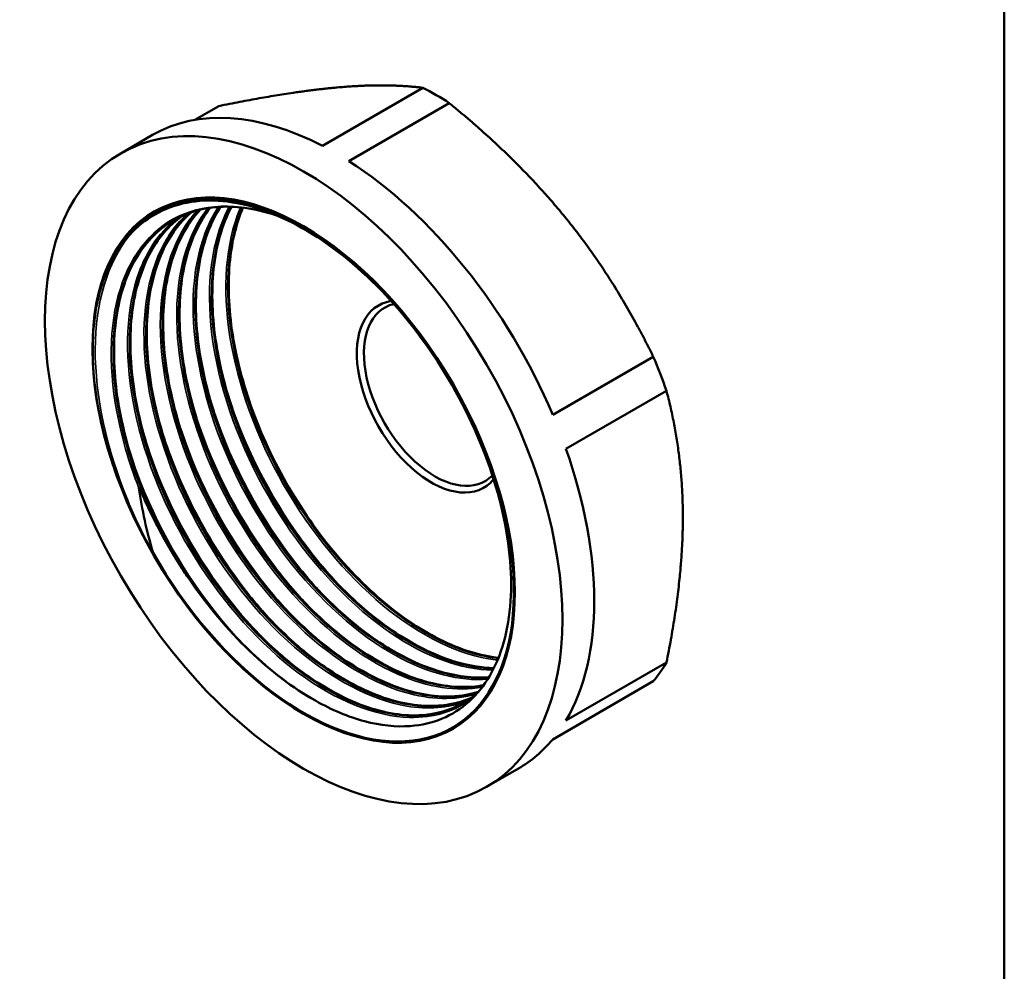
# Model space of a CAD drawing. Header units: millimetres. Extents: x -74 to 691, y -69 to 356.
# Tile 8 of 20: x 107 to 205, y 62 to 157. Entities that reach past the tile are written whole.
import ezdxf

# ---------------------------------------------------------------- set-up
doc = ezdxf.new("R2010")
doc.units = ezdxf.units.MM
for name, color, linetype, lineweight in [('Видимые тонкие (ГОСТ)', 7, 'Continuous', 35), ('Видимый контур (ГОСТ)', 7, 'Continuous', 50), ('Кромка (ГОСТ)', 7, 'Continuous', 50)]:
    doc.layers.add(name, color=color, linetype=linetype, lineweight=lineweight)

# ---------------------------------------------------------------- blocks, each defined once
blk = doc.blocks.new('Рамки ГОСТ_ граница 297x210')
at = {"layer": 'Кромка (ГОСТ)'}
blk.add_line((205, 5), (205, 292), dxfattribs=at)

msp = doc.modelspace()

# ---------------------------------------------------------------- linework, layer by layer
at = {"layer": 'Видимые тонкие (ГОСТ)'}
for points, knots in [([(132.2913, 137.7555), (132.0776, 137.8272), (131.8645, 137.8945), (131.6523, 137.9573), (127.8453, 139.0836), (124.3069, 138.7641), (121.5962, 137.0453), (118.8933, 135.3314), (117.0229, 132.2327), (116.2752, 128.2385), (115.5269, 124.2417), (115.9054, 119.3628), (117.3421, 114.3759), (117.7156, 113.0795), (118.1586, 111.7767), (118.6661, 110.4819)], [50.4626406, 50.4626406, 50.4626406, 50.4626406, 50.4949973, 50.4949973, 50.4949973, 51.0752998, 51.0752998, 51.0752998, 51.653915, 51.653915, 51.653915, 52.232909, 52.232909, 52.232909, 52.3834167, 52.3834167, 52.3834167, 52.3834167]), ([(126.5789, 138.5431), (125.4249, 136.756), (124.6406, 134.526), (124.2879, 131.9755), (123.715, 127.8313), (124.2839, 122.8563), (125.8951, 117.8441), (127.506, 112.8331), (130.1526, 107.8036), (133.4023, 103.5578), (136.6512, 99.3129), (140.4906, 95.8672), (144.2967, 93.7684), (147.5046, 91.9994), (150.6787, 91.1929), (153.4532, 91.4173)], [19.927162, 19.927162, 19.927162, 19.927162, 20.2845735, 20.2845735, 20.2845735, 20.8652949, 20.8652949, 20.8652949, 21.4458845, 21.4458845, 21.4458845, 22.0263447, 22.0263447, 22.0263447, 22.5155803, 22.5155803, 22.5155803, 22.5155803]), ([(127.671, 138.5701), (127.2285, 137.7458), (126.8563, 136.8433), (126.5606, 135.8705), (125.3974, 132.0424), (125.4275, 127.1375), (126.6367, 121.9935), (127.827, 116.93), (130.1539, 111.6558), (133.2206, 107.0458), (136.2393, 102.5078), (139.9625, 98.6304), (143.7791, 96.0364), (147.2741, 93.6611), (150.8352, 92.37), (153.9719, 92.3218)], [13.7028532, 13.7028532, 13.7028532, 13.7028532, 13.8558446, 13.8558446, 13.8558446, 14.4578379, 14.4578379, 14.4578379, 15.0504251, 15.0504251, 15.0504251, 15.6337531, 15.6337531, 15.6337531, 16.1679237, 16.1679237, 16.1679237, 16.1679237]), ([(123.4895, 137.8696), (122.4222, 136.8962), (121.527, 135.6705), (120.8394, 134.2218), (119.2907, 130.9586), (118.8015, 126.5761), (119.4421, 121.7708), (120.0824, 116.9672), (121.8491, 111.7587), (124.4517, 106.9731), (127.0533, 102.1892), (130.4806, 97.8455), (134.1779, 94.631), (137.874, 91.4177), (141.8261, 89.3446), (145.3956, 88.7379), (147.5275, 88.3756), (149.518, 88.5372), (151.2577, 89.1923)], [38.6131758, 38.6131758, 38.6131758, 38.6131758, 38.8705067, 38.8705067, 38.8705067, 39.4501594, 39.4501594, 39.4501594, 40.0295941, 40.0295941, 40.0295941, 40.6088207, 40.6088207, 40.6088207, 41.1878488, 41.1878488, 41.1878488, 41.5336704, 41.5336704, 41.5336704, 41.5336704]), ([(124.504, 138.2063), (124.2168, 137.8976), (123.9447, 137.5681), (123.6887, 137.2182), (121.6898, 134.4861), (120.6793, 130.5222), (120.8101, 125.9531), (120.9468, 121.1771), (122.3328, 115.758), (124.7186, 110.6297), (127.03, 105.6617), (130.2686, 100.9862), (133.8977, 97.3613), (137.5019, 93.7612), (141.4772, 91.2106), (145.1754, 90.1155), (147.7476, 89.3538), (150.1789, 89.2982), (152.282, 89.9272)], [32.3812359, 32.3812359, 32.3812359, 32.3812359, 32.4553239, 32.4553239, 32.4553239, 33.033794, 33.033794, 33.033794, 33.6384697, 33.6384697, 33.6384697, 34.2242493, 34.2242493, 34.2242493, 34.8060034, 34.8060034, 34.8060034, 35.210626, 35.210626, 35.210626, 35.210626]), ([(125.5241, 138.4262), (123.7016, 136.072), (122.6322, 132.7522), (122.4588, 128.8695), (122.2627, 124.4802), (123.2122, 119.3876), (125.1474, 114.401), (127.0822, 109.4153), (129.9951, 104.5538), (133.4127, 100.5886), (136.8297, 96.6241), (140.7383, 93.5701), (144.5064, 91.9096), (147.5003, 90.5903), (150.3965, 90.1545), (152.9017, 90.6209)], [26.1531351, 26.1531351, 26.1531351, 26.1531351, 26.6656672, 26.6656672, 26.6656672, 27.2450746, 27.2450746, 27.2450746, 27.8243774, 27.8243774, 27.8243774, 28.403578, 28.403578, 28.403578, 28.8637678, 28.8637678, 28.8637678, 28.8637678]), ([(128.8127, 138.502), (128.7855, 138.4394), (128.7587, 138.3765), (128.7323, 138.3132), (127.3155, 134.9195), (126.9705, 130.4455), (127.7443, 125.6005), (128.518, 120.7558), (130.4074, 115.5578), (133.1029, 110.8309), (135.7982, 106.1044), (139.2896, 101.8662), (143.0121, 98.7875), (146.7344, 95.7091), (150.674, 93.8013), (154.1948, 93.3637), (154.2782, 93.3533), (154.3614, 93.3438), (154.4444, 93.335)], [7.4801365, 7.4801365, 7.4801365, 7.4801365, 7.4909316, 7.4909316, 7.4909316, 8.0697798, 8.0697798, 8.0697798, 8.6485822, 8.6485822, 8.6485822, 9.2273395, 9.2273395, 9.2273395, 9.8060523, 9.8060523, 9.8060523, 9.8197711, 9.8197711, 9.8197711, 9.8197711]), ([(122.3222, 137.3298), (120.5975, 135.9316), (119.2751, 133.9148), (118.4703, 131.4134), (117.2987, 127.7723), (117.2279, 123.118), (118.261, 118.1911), (119.2933, 113.2679), (121.4239, 108.0906), (124.304, 103.4821), (127.1821, 98.8769), (130.7979, 94.8566), (134.5662, 92.0584), (138.332, 89.262), (142.2361, 87.6962), (145.6478, 87.6061), (148.0741, 87.542), (150.2441, 88.2258), (151.99, 89.5733)], [44.8595826, 44.8595826, 44.8595826, 44.8595826, 45.258001, 45.258001, 45.258001, 45.8379453, 45.8379453, 45.8379453, 46.4174383, 46.4174383, 46.4174383, 46.9965194, 46.9965194, 46.9965194, 47.5752275, 47.5752275, 47.5752275, 47.986775, 47.986775, 47.986775, 47.986775]), ([(118.0073, 136.0366), (117.9038, 135.9193), (117.8022, 135.7992), (117.7027, 135.6765), (115.5171, 132.9802), (114.3256, 128.9936), (114.3059, 124.3326), (114.2862, 119.6679), (115.4401, 114.3438), (117.5801, 109.1855), (118.2409, 107.5927), (118.9931, 106.0161), (119.825, 104.4802)], [51.2464427, 51.2464427, 51.2464427, 51.2464427, 51.272451, 51.272451, 51.272451, 51.843749, 51.843749, 51.843749, 52.4154937, 52.4154937, 52.4154937, 52.5920418, 52.5920418, 52.5920418, 52.5920418]), ([(115.1035, 131.141), (114.4801, 129.2261), (114.1347, 127.052), (114.0917, 124.698), (114.0559, 122.7364), (114.2259, 120.6541), (114.596, 118.5108)], [51.53780158, 51.53780158, 51.53780158, 51.53780158, 51.82752492, 51.82752492, 51.82752492, 52.06896235, 52.06896235, 52.06896235, 52.06896235]), ([(127.1944, 121.0378), (128.6386, 115.9098), (131.1454, 110.6754), (134.3252, 106.1314), (135.8144, 104.0033), (137.4487, 102.0301), (139.167, 100.2714)], [8.24029538, 8.24029538, 8.24029538, 8.24029538, 8.80660135, 8.80660135, 8.80660135, 9.07182223, 9.07182223, 9.07182223, 9.07182223]), ([(125.56, 120.0942), (127.0653, 114.7491), (129.7273, 109.2894), (133.098, 104.6145), (134.4757, 102.7038), (135.9693, 100.9272), (137.5325, 99.3282)], [14.52348069, 14.52348069, 14.52348069, 14.52348069, 15.11375997, 15.11375997, 15.11375997, 15.35500754, 15.35500754, 15.35500754, 15.35500754]), ([(123.9264, 119.1503), (124.0793, 118.6059), (124.2439, 118.0602), (124.4204, 117.5141), (126.1024, 112.3083), (128.8457, 107.0854), (132.2131, 102.659), (133.3768, 101.1291), (134.6137, 99.6963), (135.8976, 98.3836)], [20.806666, 20.806666, 20.806666, 20.806666, 20.86680015, 20.86680015, 20.86680015, 21.44006669, 21.44006669, 21.44006669, 21.63819285, 21.63819285, 21.63819285, 21.63819285]), ([(122.2924, 118.2065), (122.4862, 117.5159), (122.6991, 116.8232), (122.9307, 116.1303), (124.667, 110.9352), (127.4516, 105.7476), (130.8423, 101.372), (131.9285, 99.9703), (133.0756, 98.6535), (134.263, 97.4396)], [27.0898513, 27.0898513, 27.0898513, 27.0898513, 27.16614239, 27.16614239, 27.16614239, 27.73814332, 27.73814332, 27.73814332, 27.92137815, 27.92137815, 27.92137815, 27.92137815]), ([(120.6581, 117.2629), (120.8612, 116.5391), (121.0852, 115.813), (121.3298, 115.0868), (123.1591, 109.6547), (126.1344, 104.2383), (129.7418, 99.752), (130.6761, 98.59), (131.6518, 97.4915), (132.6562, 96.467)], [33.37303661, 33.37303661, 33.37303661, 33.37303661, 33.4529924, 33.4529924, 33.4529924, 34.0510877, 34.0510877, 34.0510877, 34.20599639, 34.20599639, 34.20599639, 34.20599639]), ([(119.0253, 116.3189), (119.3634, 115.1134), (119.759, 113.9016), (120.2099, 112.694), (122.1472, 107.5066), (125.1008, 102.413), (128.6024, 98.203), (129.3844, 97.2628), (130.1932, 96.3673), (131.0215, 95.5224)], [39.65622192, 39.65622192, 39.65622192, 39.65622192, 39.78939424, 39.78939424, 39.78939424, 40.36142728, 40.36142728, 40.36142728, 40.48918367, 40.48918367, 40.48918367, 40.48918367]), ([(117.3916, 115.3752), (117.7937, 113.9418), (118.2767, 112.4997), (118.8369, 111.0664), (120.8612, 105.8873), (123.8869, 100.8401), (127.4343, 96.7075), (128.0641, 95.9738), (128.7099, 95.2695), (129.3682, 94.5972)], [45.93940723, 45.93940723, 45.93940723, 45.93940723, 46.09774239, 46.09774239, 46.09774239, 46.66984273, 46.66984273, 46.66984273, 46.77140471, 46.77140471, 46.77140471, 46.77140471])]:
    msp.add_open_spline(points, degree=3, knots=knots, dxfattribs=at)
at = {"layer": 'Видимый контур (ГОСТ)'}
for p, q in [((146.999, 150.4376), (136.9648, 144.6443)), ((126.652, 148.6203), (124.2533, 147.2354)), ((149.633, 148.9169), (139.5987, 143.1236)), ((116.8498, 143.8934), (120.0318, 145.7306)), ((169.98, 123.6049), (159.9457, 117.8116)), ((171.297, 120.2105), (161.2627, 114.4172)), ((171.297, 93.0812), (161.2627, 87.2879)), ((169.98, 91.2076), (159.9457, 85.4143)), ((153.3498, 80.6736), (156.5318, 82.5107))]:
    msp.add_line(p, q, dxfattribs=at)
for centre, major_axis, start_param, end_param in [((148.316, 119.9139), (-18.25, 31.6099), 5.4467374, 5.5488369), ((138.2818, 114.1206), (-18.25, 31.6099), 5.5488369, 6.2831853), ((138.2818, 114.1206), (18.25, -31.6099), 1.3600467, 2.3051448), ((135.0998, 112.2835), (-14.8353, 25.6955), 1.5588348, 6.760514), ((147.8277, 119.632), (5.25, -9.0933), 2.9262658, 6.4920068), ((148.1812, 119.8361), (5, -8.6603), 2.9725365, 6.446039), ((148.316, 119.9139), (-18.25, 31.6099), 4.3995399, 4.5016393), ((138.2818, 114.1206), (18.25, -31.6099), 0.3128491, 1.2579472), ((135.7459, 112.6566), (14.0439, -24.3248), 4.7909585, 4.8437483), ((148.316, 119.9139), (18.25, -31.6099), 0.2107497, 0.3128491), ((138.2818, 114.1206), (18.25, -31.6099), 0, 0.2107497)]:
    msp.add_ellipse(centre, major_axis=major_axis, ratio=0.5773503, start_param=start_param, end_param=end_param, dxfattribs=at)
for major_axis in [(-18.25, 31.6099), (-14.9, 25.8076), (-14.9, 25.8076)]:
    msp.add_ellipse((135.0998, 112.2835), major_axis=major_axis, ratio=0.5773503, dxfattribs=at)
for points, weights in [([(138.4585, 150.4717), (133.6667, 150.0437), (126.652, 148.6203)], [1, 1.03455023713, 1.00824815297]), ([(146.999, 150.4376), (143.2504, 150.8997), (138.4585, 150.4717)], [1.00824815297, 1.03455023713, 1]), ([(161.4395, 137.2037), (156.6476, 143.1648), (149.633, 148.9169)], [1, 1.03455023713, 1.00824815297]), ([(169.98, 123.6049), (166.2314, 131.2425), (161.4395, 137.2037)], [1.00824815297, 1.03455023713, 1]), ([(172.93, 107.5887), (172.93, 113.9778), (171.297, 120.2105)], [1, 1.03455023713, 1.00824815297]), ([(171.297, 93.0812), (172.93, 101.1995), (172.93, 107.5887)], [1.00824815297, 1.03455023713, 1])]:
    msp.add_rational_spline(points, weights, degree=2, dxfattribs=at)
for points, knots in [([(136.2721, 89.2784), (137.9254, 88.3432), (139.5686, 87.6544), (142.7627, 86.7987), (144.3008, 86.6366), (148.0003, 86.9118), (149.9844, 87.7389), (153.1872, 90.618), (154.3716, 92.6477), (155.7704, 97.6576), (155.9669, 100.5938), (155.3292, 106.9973), (154.4966, 110.405), (151.8945, 117.248), (150.146, 120.6173), (145.9479, 126.8711), (143.5357, 129.6931), (138.3534, 134.4083), (135.6318, 136.252), (130.2308, 138.7023), (127.6038, 139.2799), (122.7894, 139.0733), (120.6504, 138.2852), (117.2265, 135.4909), (115.9407, 133.5615), (115.1072, 131.172)], [-12.7596667, -12.7596667, -12.7596667, -12.7596667, -12.0525766, -12.0525766, -11.343411, -11.343411, -10.231529, -10.231529, -9.1146549, -9.1146549, -7.992789, -7.992789, -6.8659319, -6.8659319, -5.734084, -5.734084, -4.5972459, -4.5972459, -3.4554179, -3.4554179, -2.3086006, -2.3086006, -1.1567945, -1.1567945, -0.0524704, -0.0524704, -0.0524704, -0.0524704]), ([(132.5458, 137.6477), (132.2041, 137.7665), (131.8646, 137.874), (129.4664, 138.5565), (127.4662, 138.7196), (124.5552, 138.283), (123.5021, 137.9475), (122.5433, 137.454)], [7.0522516, 7.0522516, 7.0522516, 7.0522516, 7.1980763, 7.1980763, 8.0916353, 8.0916353, 8.6496636, 8.6496636, 8.6496636, 8.6496636]), ([(126.7981, 138.5552), (125.8016, 137.0235), (125.0786, 135.1633), (124.6735, 133.048), (123.9103, 129.0627), (124.2779, 124.1869), (125.7092, 119.2003), (127.1401, 114.2147), (129.6287, 109.137), (132.7665, 104.7787), (135.9037, 100.4215), (139.6779, 96.7996), (143.4746, 94.4906), (146.9967, 92.3486), (150.5257, 91.3437), (153.567, 91.5991)], [19.9254933, 19.9254933, 19.9254933, 19.9254933, 20.2340857, 20.2340857, 20.2340857, 20.8154936, 20.8154936, 20.8154936, 21.3967678, 21.3967678, 21.3967678, 21.9779108, 21.9779108, 21.9779108, 22.5170317, 22.5170317, 22.5170317, 22.5170317]), ([(153.5714, 91.6057), (153.5006, 91.5997), (153.4295, 91.5944), (153.3582, 91.5897), (150.0546, 91.3749), (146.1934, 92.6424), (142.4038, 95.1933), (138.616, 97.743), (134.9141, 101.5653), (131.9011, 106.0507), (128.8895, 110.534), (126.5776, 115.6632), (125.3449, 120.6191), (124.1127, 125.573), (123.9634, 130.3354), (124.9292, 134.1469), (125.3515, 135.8136), (125.9864, 137.2958), (126.8066, 138.5557)], [-16.2332897, -16.2332897, -16.2332897, -16.2332897, -16.2207344, -16.2207344, -16.2207344, -15.6393431, -15.6393431, -15.6393431, -15.0582161, -15.0582161, -15.0582161, -14.4773435, -14.4773435, -14.4773435, -13.8967152, -13.8967152, -13.8967152, -13.6428109, -13.6428109, -13.6428109, -13.6428109]), ([(126.8182, 138.5626), (126.61, 138.2403), (126.4143, 137.9035), (125.332, 135.8235), (124.7343, 133.7167), (124.2414, 129.0892), (124.3335, 126.5155), (125.1779, 121.2155), (125.9398, 118.4236), (128.029, 112.9649), (129.3831, 110.2304), (132.505, 105.1592), (134.3121, 102.7595), (138.1436, 98.5916), (140.2158, 96.7713), (144.3561, 93.9296), (146.4758, 92.8723), (150.2654, 91.7062), (151.9977, 91.492), (153.5785, 91.6174)], [0.7415001, 0.7415001, 0.7415001, 0.7415001, 0.924595, 0.924595, 1.8279215, 1.8279215, 2.7226884, 2.7226884, 3.6163371, 3.6163371, 4.5110581, 4.5110581, 5.4064044, 5.4064044, 6.3015866, 6.3015866, 7.1958418, 7.1958418, 7.9893716, 7.9893716, 7.9893716, 7.9893716]), ([(127.8752, 138.5666), (127.6386, 138.1258), (127.4223, 137.6623), (127.2275, 137.1771), (125.7857, 133.5858), (125.5298, 128.8175), (126.4954, 123.702), (127.4459, 118.6665), (129.5747, 113.3164), (132.5111, 108.5561), (135.4016, 103.8701), (139.062, 99.7741), (142.8801, 96.9389), (146.6552, 94.1357), (150.5696, 92.5749), (153.9831, 92.5041), (154.0102, 92.5035), (154.0372, 92.503), (154.0642, 92.5026)], [13.7027047, 13.7027047, 13.7027047, 13.7027047, 13.7848604, 13.7848604, 13.7848604, 14.3929133, 14.3929133, 14.3929133, 14.9914654, 14.9914654, 14.9914654, 15.5806651, 15.5806651, 15.5806651, 16.1632331, 16.1632331, 16.1632331, 16.1678561, 16.1678561, 16.1678561, 16.1678561]), ([(154.068, 92.5113), (153.8004, 92.5149), (153.5297, 92.5276), (153.2561, 92.5495), (149.7961, 92.8263), (145.8845, 94.5723), (142.1537, 97.5134), (138.4004, 100.4722), (134.8443, 104.63), (132.0678, 109.3202), (129.2941, 114.0057), (127.309, 119.2048), (126.4404, 124.0847), (125.5727, 128.9599), (125.8227, 133.4982), (127.1584, 136.9743), (127.3732, 137.5332), (127.6158, 138.0642), (127.8848, 138.5659)], [-9.8841169, -9.8841169, -9.8841169, -9.8841169, -9.83833, -9.83833, -9.83833, -9.2593023, -9.2593023, -9.2593023, -8.6767811, -8.6767811, -8.6767811, -8.0948579, -8.0948579, -8.0948579, -7.5134918, -7.5134918, -7.5134918, -7.4200318, -7.4200318, -7.4200318, -7.4200318]), ([(127.9033, 138.5671), (127.8909, 138.5436), (127.8786, 138.5201), (126.9665, 136.7672), (126.3687, 134.6603), (125.8758, 130.0328), (125.9679, 127.4591), (126.8123, 122.1591), (127.5742, 119.3672), (129.6634, 113.9086), (131.0175, 111.174), (134.1394, 106.1028), (135.9465, 103.7032), (139.778, 99.5352), (141.8502, 97.7149), (145.9905, 94.8733), (148.1102, 93.8159), (151.482, 92.7784), (152.817, 92.5544), (154.0772, 92.5288)], [0.9122895, 0.9122895, 0.9122895, 0.9122895, 0.924595, 0.924595, 1.8279215, 1.8279215, 2.7226884, 2.7226884, 3.6163371, 3.6163371, 4.5110581, 4.5110581, 5.4064044, 5.4064044, 6.3015866, 6.3015866, 7.1958418, 7.1958418, 7.803308, 7.803308, 7.803308, 7.803308]), ([(122.9738, 137.655), (121.2451, 136.4137), (119.8796, 134.5884), (118.9887, 132.2898), (117.6457, 128.825), (117.3856, 124.2976), (118.242, 119.4299), (119.0977, 114.5661), (121.0647, 109.3807), (123.8195, 104.7001), (126.5722, 100.0231), (130.1011, 95.8676), (133.8333, 92.894), (137.5629, 89.9225), (141.4814, 88.1423), (144.9544, 87.8333), (147.3856, 87.6169), (149.5921, 88.1221), (151.4057, 89.2834)], [44.8249346, 44.8249346, 44.8249346, 44.8249346, 45.2102884, 45.2102884, 45.2102884, 45.7911376, 45.7911376, 45.7911376, 46.3715097, 46.3715097, 46.3715097, 46.9514445, 46.9514445, 46.9514445, 47.530981, 47.530981, 47.530981, 47.9366826, 47.9366826, 47.9366826, 47.9366826]), ([(151.0397, 89.0614), (149.3361, 88.0839), (147.315, 87.6563), (145.1036, 87.8298), (141.6444, 88.1013), (137.7323, 89.8428), (134, 92.7808), (130.2679, 95.7186), (126.7296, 99.842), (123.958, 104.4973), (121.1865, 109.1523), (119.1921, 114.322), (118.301, 119.1858), (117.41, 124.0492), (117.6258, 128.5889), (118.9218, 132.0849), (119.8096, 134.48), (121.2035, 136.3774), (122.9819, 137.657)], [-41.6256045, -41.6256045, -41.6256045, -41.6256045, -41.2553438, -41.2553438, -41.2553438, -40.6761753, -40.6761753, -40.6761753, -40.0970489, -40.0970489, -40.0970489, -39.517964, -39.517964, -39.517964, -38.9389198, -38.9389198, -38.9389198, -38.5422319, -38.5422319, -38.5422319, -38.5422319]), ([(122.9793, 137.6646), (121.6521, 136.711), (120.5326, 135.3896), (118.7944, 132.049), (118.1966, 129.9422), (117.7038, 125.3147), (117.7958, 122.741), (118.6402, 117.441), (119.4021, 114.6491), (121.4914, 109.1904), (122.8454, 106.4559), (125.9674, 101.3847), (127.7745, 98.985), (130.5202, 95.9982), (131.3764, 95.1466), (132.6893, 93.9569), (133.1366, 93.5712), (133.8126, 93.0172), (134.0395, 92.8362), (134.3808, 92.571), (134.4948, 92.4836), (134.9516, 92.1384), (135.2956, 91.8893), (136.6767, 90.9323), (137.7232, 90.3051), (140.8518, 88.7219), (142.9408, 88.0709), (146.7597, 87.6785), (148.5401, 87.9194), (150.277, 88.6586), (150.474, 88.751), (150.667, 88.8503)], [0.0830358, 0.0830358, 0.0830358, 0.0830358, 0.924595, 0.924595, 1.8279215, 1.8279215, 2.7226884, 2.7226884, 3.6163371, 3.6163371, 4.5110581, 4.5110581, 5.4064044, 5.4064044, 5.7941842, 5.7941842, 5.9915392, 5.9915392, 6.0906834, 6.0906834, 6.1403273, 6.1403273, 6.2893056, 6.2893056, 6.7375165, 6.7375165, 7.6428602, 7.6428602, 8.5367386, 8.5367386, 8.6534721, 8.6534721, 8.6534721, 8.6534721]), ([(123.8577, 138.0039), (122.9, 137.171), (122.0752, 136.1396), (121.4094, 134.9281), (119.7125, 131.8408), (119.0536, 127.595), (119.5301, 122.8668), (120.0065, 118.1405), (121.6154, 112.9495), (124.0912, 108.1211), (126.5661, 103.2944), (129.8977, 98.8476), (133.5446, 95.4881), (137.1902, 92.1298), (141.1372, 89.8703), (144.7461, 89.0664), (147.3561, 88.485), (149.7822, 88.6665), (151.8241, 89.5695)], [38.5993047, 38.5993047, 38.5993047, 38.5993047, 38.827065, 38.827065, 38.827065, 39.4074588, 39.4074588, 39.4074588, 39.9876281, 39.9876281, 39.9876281, 40.5675828, 40.5675828, 40.5675828, 41.1473325, 41.1473325, 41.1473325, 41.5666209, 41.5666209, 41.5666209, 41.5666209]), ([(151.8313, 89.5725), (149.5597, 88.5709), (146.8106, 88.4677), (143.8676, 89.3001), (140.1939, 90.3391), (136.2321, 92.8321), (132.6286, 96.3819), (129.0261, 99.931), (125.7956, 104.5231), (123.4655, 109.4233), (121.1361, 114.3224), (119.7156, 119.5111), (119.4409, 124.1587), (119.1664, 128.8053), (120.0383, 132.8937), (121.9245, 135.7706), (122.4859, 136.6269), (123.1365, 137.375), (123.8643, 138.0079)], [-35.2829333, -35.2829333, -35.2829333, -35.2829333, -34.8167139, -34.8167139, -34.8167139, -34.2347458, -34.2347458, -34.2347458, -33.6529216, -33.6529216, -33.6529216, -33.0712387, -33.0712387, -33.0712387, -32.4896945, -32.4896945, -32.4896945, -32.3166041, -32.3166041, -32.3166041, -32.3166041]), ([(123.8688, 138.0154), (122.8647, 137.1336), (122.0052, 136.0222), (120.4288, 132.9927), (119.831, 130.8858), (119.3382, 126.2583), (119.4302, 123.6846), (120.2746, 118.3846), (121.0365, 115.5927), (123.1258, 110.1341), (124.4799, 107.3995), (127.6018, 102.3283), (129.4089, 99.9287), (132.1581, 96.9381), (133.0179, 96.0831), (134.3367, 94.8891), (134.786, 94.5021), (135.4651, 93.9463), (135.6931, 93.7646), (136.608, 93.055), (137.3009, 92.5615), (140.0987, 90.744), (142.2443, 89.759), (146.2462, 88.7082), (148.1553, 88.6139), (150.5427, 89.0841), (151.2074, 89.2927), (151.8338, 89.5703)], [0.2455031, 0.2455031, 0.2455031, 0.2455031, 0.924595, 0.924595, 1.8279215, 1.8279215, 2.7226884, 2.7226884, 3.6163371, 3.6163371, 4.5110581, 4.5110581, 5.4064044, 5.4064044, 5.7958056, 5.7958056, 5.994021, 5.994021, 6.0936224, 6.0936224, 6.3928054, 6.3928054, 7.3006571, 7.3006571, 8.1936516, 8.1936516, 8.5605216, 8.5605216, 8.5605216, 8.5605216]), ([(152.5345, 90.1594), (149.8903, 89.3178), (146.7013, 89.5999), (143.3736, 90.9913), (139.6228, 92.5595), (135.7098, 95.5312), (132.2704, 99.4344), (128.8317, 103.3367), (125.8794, 108.1557), (123.8948, 113.1233), (121.9107, 118.09), (120.9015, 123.1868), (121.0371, 127.6017), (121.1727, 132.0156), (122.4523, 135.7315), (124.679, 138.1586), (124.7167, 138.1997), (124.7547, 138.2404), (124.793, 138.2808)], [-28.9376034, -28.9376034, -28.9376034, -28.9376034, -28.4225595, -28.4225595, -28.4225595, -27.8420351, -27.8420351, -27.8420351, -27.261627, -27.261627, -27.261627, -26.6813327, -26.6813327, -26.6813327, -26.1011497, -26.1011497, -26.1011497, -26.0913204, -26.0913204, -26.0913204, -26.0913204]), ([(124.8044, 138.2835), (124.0963, 137.5317), (123.4769, 136.6531), (122.0632, 133.9363), (121.4654, 131.8295), (120.9726, 127.2019), (121.0646, 124.6282), (121.909, 119.3282), (122.6709, 116.5363), (124.7602, 111.0777), (126.1143, 108.3432), (129.2362, 103.2719), (131.0433, 100.8723), (134.8748, 96.7044), (136.947, 94.884), (141.0873, 92.0424), (143.207, 90.985), (147.2209, 89.75), (149.1642, 89.5561), (151.4648, 89.8712), (152.0122, 89.9942), (152.5377, 90.1614)], [0.4088236, 0.4088236, 0.4088236, 0.4088236, 0.924595, 0.924595, 1.8279215, 1.8279215, 2.7226884, 2.7226884, 3.6163371, 3.6163371, 4.5110581, 4.5110581, 5.4064044, 5.4064044, 6.3015866, 6.3015866, 7.1958418, 7.1958418, 8.0892673, 8.0892673, 8.3804339, 8.3804339, 8.3804339, 8.3804339]), ([(124.7853, 138.2783), (124.6104, 138.0945), (124.441, 137.903), (124.2774, 137.7038), (122.1652, 135.133), (121.018, 131.3038), (121.011, 126.823), (121.0041, 122.3429), (122.1367, 117.2278), (124.2203, 112.2895), (126.3707, 107.1928), (129.5267, 102.3051), (133.1448, 98.4497), (136.6717, 94.6913), (140.623, 91.9272), (144.3526, 90.5989), (147.3247, 89.5404), (150.1469, 89.3967), (152.5296, 90.1565)], [32.3740171, 32.3740171, 32.3740171, 32.3740171, 32.418877, 32.418877, 32.418877, 32.9979969, 32.9979969, 32.9979969, 33.5770348, 33.5770348, 33.5770348, 34.1746351, 34.1746351, 34.1746351, 34.757185, 34.757185, 34.757185, 35.221415, 35.221415, 35.221415, 35.221415]), ([(153.0489, 90.816), (150.1245, 90.2535), (146.6535, 90.9522), (143.125, 92.8302), (139.3446, 94.8422), (135.5124, 98.2006), (132.2488, 102.3733), (128.9857, 106.5454), (126.3032, 111.5162), (124.638, 116.4963), (122.973, 121.4757), (122.3312, 126.4461), (122.8231, 130.6184), (123.1953, 133.7755), (124.2158, 136.4668), (125.7756, 138.462)], [-22.5835615, -22.5835615, -22.5835615, -22.5835615, -22.0427796, -22.0427796, -22.0427796, -21.4633989, -21.4633989, -21.4633989, -20.8841076, -20.8841076, -20.8841076, -20.3049032, -20.3049032, -20.3049032, -19.8666261, -19.8666261, -19.8666261, -19.8666261]), ([(125.7662, 138.4619), (124.0805, 136.309), (123.0274, 133.3397), (122.7331, 129.8558), (122.3725, 125.586), (123.1527, 120.559), (124.9407, 115.5753), (126.7284, 110.5925), (129.5168, 105.6713), (132.8513, 101.595), (136.1852, 97.5194), (140.0525, 94.3034), (143.8262, 92.457), (147.1114, 90.8498), (150.3148, 90.2855), (153.0441, 90.8109)], [26.1493166, 26.1493166, 26.1493166, 26.1493166, 26.6226305, 26.6226305, 26.6226305, 27.2027047, 27.2027047, 27.2027047, 27.7826724, 27.7826724, 27.7826724, 28.3625362, 28.3625362, 28.3625362, 28.8673209, 28.8673209, 28.8673209, 28.8673209]), ([(125.7869, 138.4671), (125.3451, 137.902), (124.9469, 137.2808), (123.6976, 134.8799), (123.0998, 132.7731), (122.607, 128.1456), (122.699, 125.5718), (123.5435, 120.2719), (124.3053, 117.48), (126.3946, 112.0213), (127.7487, 109.2868), (130.8706, 104.2155), (132.6777, 101.8159), (136.5092, 97.648), (138.5814, 95.8277), (142.7217, 92.986), (144.8414, 91.9286), (148.8553, 90.6936), (150.7986, 90.4997), (152.709, 90.7614), (152.8824, 90.7897), (153.0541, 90.8224)], [0.5738552, 0.5738552, 0.5738552, 0.5738552, 0.924595, 0.924595, 1.8279215, 1.8279215, 2.7226884, 2.7226884, 3.6163371, 3.6163371, 4.5110581, 4.5110581, 5.4064044, 5.4064044, 6.3015866, 6.3015866, 7.1958418, 7.1958418, 8.0892673, 8.0892673, 8.1794832, 8.1794832, 8.1794832, 8.1794832]), ([(129.0125, 138.4791), (127.7395, 135.5215), (127.2815, 131.728), (127.7046, 127.5611), (128.184, 122.8392), (129.793, 117.6552), (132.2663, 112.8332), (134.7395, 108.0115), (138.0674, 103.5693), (141.7105, 100.2119), (145.3532, 96.8548), (149.2972, 94.5945), (152.9044, 93.7876), (153.4512, 93.6653), (153.99, 93.5764), (154.5189, 93.5207)], [7.4811829, 7.4811829, 7.4811829, 7.4811829, 7.9925093, 7.9925093, 7.9925093, 8.5719427, 8.5719427, 8.5719427, 9.1513303, 9.1513303, 9.1513303, 9.7306729, 9.7306729, 9.7306729, 9.8184949, 9.8184949, 9.8184949, 9.8184949]), ([(154.5225, 93.5296), (154.0111, 93.5839), (153.4904, 93.6692), (152.9622, 93.7857), (149.3516, 94.5825), (145.4004, 96.8382), (141.7501, 100.196), (138.1049, 103.549), (134.7735, 107.9886), (132.2962, 112.8096), (129.8068, 117.6543), (128.1898, 122.8663), (127.7142, 127.6093), (127.2984, 131.7562), (127.7565, 135.5311), (129.0224, 138.4778)], [-3.5347503, -3.5347503, -3.5347503, -3.5347503, -3.449845, -3.449845, -3.449845, -2.8695171, -2.8695171, -2.8695171, -2.2900175, -2.2900175, -2.2900175, -1.7076748, -1.7076748, -1.7076748, -1.1985219, -1.1985219, -1.1985219, -1.1985219]), ([(129.0466, 138.4757), (128.398, 136.9492), (127.9587, 135.1876), (127.5102, 130.9764), (127.6023, 128.4027), (128.4467, 123.1027), (129.2086, 120.3108), (131.2979, 114.8522), (132.6519, 112.1177), (135.7738, 107.0464), (137.5809, 104.6468), (141.4124, 100.4789), (143.4846, 98.6585), (147.6249, 95.8169), (149.7446, 94.7595), (152.6983, 93.8507), (153.6302, 93.6538), (154.5329, 93.5518)], [1.086369, 1.086369, 1.086369, 1.086369, 1.8279215, 1.8279215, 2.7226884, 2.7226884, 3.6163371, 3.6163371, 4.5110581, 4.5110581, 5.4064044, 5.4064044, 6.3015866, 6.3015866, 7.1958418, 7.1958418, 7.6170921, 7.6170921, 7.6170921, 7.6170921]), ([(122.5433, 137.454), (119.7322, 136.0063), (117.6935, 133.1796), (116.7409, 129.4106), (115.7746, 125.5878), (115.9293, 120.8097), (117.1718, 115.8421), (118.2857, 111.3891), (120.2659, 106.7974), (122.8476, 102.6641)], [51.0224522, 51.0224522, 51.0224522, 51.0224522, 51.5963434, 51.5963434, 51.5963434, 52.1784451, 52.1784451, 52.1784451, 52.7002464, 52.7002464, 52.7002464, 52.7002464]), ([(123.6624, 101.432), (120.6675, 105.9147), (118.373, 111.0346), (117.1539, 115.9776), (115.9348, 120.9202), (115.7957, 125.6678), (116.7666, 129.466), (117.6757, 133.022), (119.5549, 135.7336), (122.1381, 137.2327)], [-46.4698509, -46.4698509, -46.4698509, -46.4698509, -45.890277, -45.890277, -45.890277, -45.3107505, -45.3107505, -45.3107505, -44.7681753, -44.7681753, -44.7681753, -44.7681753]), ([(121.7438, 136.9924), (120.2413, 136.0253), (118.9809, 134.6049), (117.16, 131.1054), (116.5622, 128.9986), (116.0694, 124.3711), (116.1614, 121.7973), (117.0058, 116.4974), (117.7677, 113.7055), (119.857, 108.2468), (121.211, 105.5123), (124.333, 100.441), (126.1401, 98.0414), (129.7208, 94.1463), (131.501, 92.5354), (133.2939, 91.2156)], [0, 0, 0, 0, 0.924595, 0.924595, 1.8279215, 1.8279215, 2.7226884, 2.7226884, 3.6163371, 3.6163371, 4.5110581, 4.5110581, 5.4064044, 5.4064044, 6.1843985, 6.1843985, 6.1843985, 6.1843985]), ([(114.596, 118.5108), (114.0997, 121.2154), (113.9334, 123.8073), (114.2602, 128.2833), (114.6492, 129.8211), (114.9895, 130.8338)], [0, 0, 0, 0, 0.913051, 0.913051, 1.7211666, 1.7211666, 1.7211666, 1.7211666]), ([(119.825, 104.4802), (119.0511, 105.8311), (118.0187, 107.8002), (115.9138, 113.0147), (115.0923, 115.8059), (114.596, 118.5108)], [0, 0, 0, 0, 0.46704547, 0.46704547, 0.99490124, 0.99490124, 0.99490124, 0.99490124]), ([(118.6661, 110.4819), (118.6657, 110.4852), (118.6653, 110.4889), (118.6652, 110.4942), (118.6653, 110.4963), (118.6658, 110.4987), (118.6661, 110.4994), (118.6666, 110.5003), (118.6668, 110.5006), (118.6674, 110.501), (118.6676, 110.5011), (118.6682, 110.5013), (118.6686, 110.5013), (118.6695, 110.5011), (118.67, 110.5009), (118.6715, 110.5001), (118.6727, 110.4992), (118.6818, 110.4905), (118.6951, 110.4688), (118.7501, 110.3673), (118.8104, 110.2402), (119.0317, 109.7634), (119.2767, 109.2185), (120.3025, 107.061), (121.3536, 104.997), (122.8476, 102.6641)], [-1.5005062, -1.5005062, -1.5005062, -1.5005062, -1.4796829, -1.4796829, -1.4663737, -1.4663737, -1.4611384, -1.4611384, -1.4582615, -1.4582615, -1.4559629, -1.4559629, -1.4534218, -1.4534218, -1.4495398, -1.4495398, -1.4408358, -1.4408358, -1.3725716, -1.3725716, -1.2090972, -1.2090972, -0.8328276, -0.8328276, 0, 0, 0, 0]), ([(120.0881, 104.0263), (119.7651, 105.1033), (119.4827, 106.1855), (119.0068, 108.3427), (118.8132, 109.416), (118.6661, 110.4819)], [-0.67653019, -0.67653019, -0.67653019, -0.67653019, -0.33713256, -0.33713256, 0, 0, 0, 0]), ([(123.6624, 101.432), (125.4817, 98.7682), (127.5175, 96.3452), (131.8175, 92.2213), (134.0401, 90.541), (136.2721, 89.2784)], [-1.9272779, -1.9272779, -1.9272779, -1.9272779, -0.9536546, -0.9536546, 0, 0, 0, 0])]:
    msp.add_open_spline(points, degree=3, knots=knots, dxfattribs=at)
for points in [[(114.9895, 130.8338), (115.0277, 130.9475), (115.067, 131.0603), (115.1072, 131.172)], [(120.0881, 104.0263), (119.9996, 104.1771), (119.9119, 104.3284), (119.825, 104.4802)], [(151.4084, 89.2783), (151.7765, 89.5153), (152.129, 89.7816), (152.4643, 90.0756)]]:
    msp.add_open_spline(points, degree=3, dxfattribs=at)

# ---------------------------------------------------------------- block references
msp.add_blockref('Рамки ГОСТ_ граница 297x210', (0, 0))

doc.saveas('drawing.dxf')
